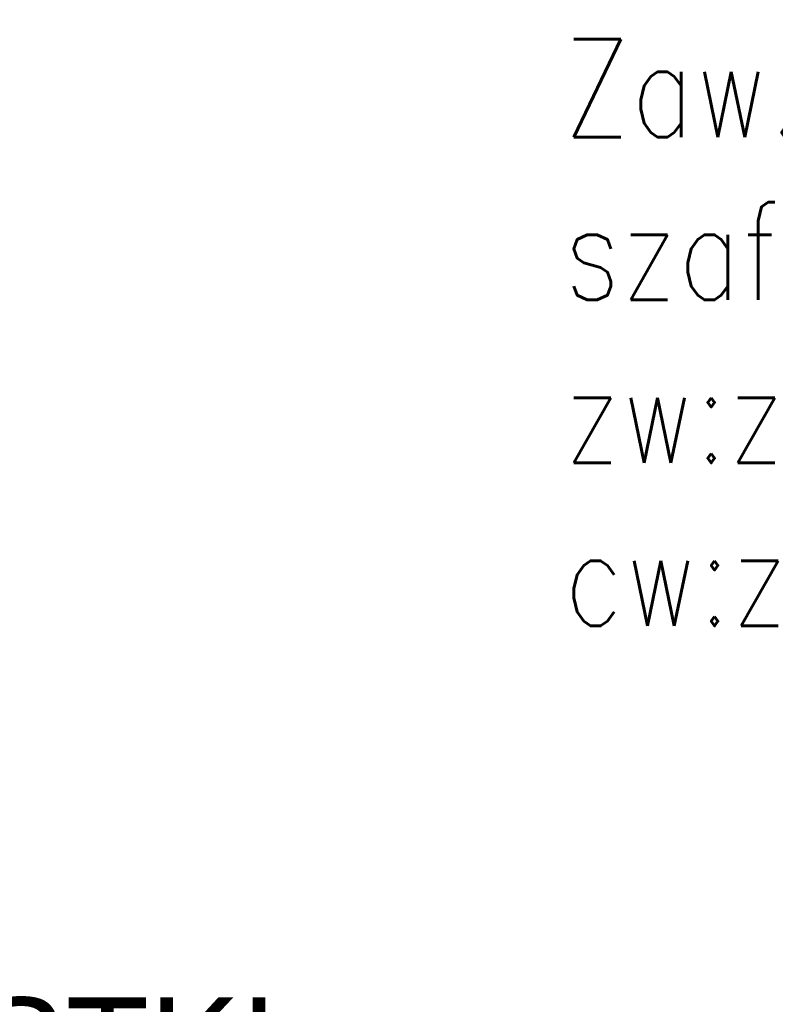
# Model space of a CAD drawing. Header units: millimetres. Extents: x 294088 to 335272, y 35511 to 100072.
# Tile 4 of 7: x 303884 to 305431, y 50125 to 52140. Entities that reach past the tile are written whole.
import ezdxf
from ezdxf import colors
from ezdxf.entities.mleader import LeaderData, LeaderLine
from ezdxf.math import Vec2, Vec3

# ---------------------------------------------------------------- set-up
doc = ezdxf.new("R2010")
doc.units = ezdxf.units.MM
doc.layers.add('__B_OPIS', color=10, linetype='Continuous', lineweight=25)
doc.layers.add('_B_OPIS', color=221, linetype='Continuous', lineweight=25)
doc.styles.add('STYL1', font='SIMPLEX.SHX', dxfattribs={"width": 0.8})

# ---------------------------------------------------------------- blocks, each defined once
blk = doc.blocks.new('_None')

msp = doc.modelspace()

# ---------------------------------------------------------------- leaders
at = {"layer": '__B_OPIS'}
ml = msp.add_multileader_mtext('Standard', dxfattribs=at)
ml.set_content('{\\f@Arial Unicode MS|b0|i0|c238|p0;\\W1;ZEWNĘTRZNE JEDNOSTKI \\PPOMPY CIEPŁA}', color=256, style='STYL1')
ml.set_leader_properties(color=256)
ml.set_arrow_properties(name='NONE')
ml.build(insert=Vec2(0, 0))
ml.multileader.update_dxf_attribs({"has_text_frame": 1, "text_left_attachment_type": 6, "text_right_attachment_type": 6, "text_top_attachment_type": 0, "text_bottom_attachment_type": 0, "dogleg_length": 0.1, "arrow_head_size": 100})
ctx = ml.context
ctx.base_point, ctx.char_height, ctx.arrow_head_size, ctx.landing_gap_size, ctx.plane_origin = Vec3(300757.3308804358, 49898.966317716, -7472.111019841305), 200, 100, 100, Vec3(338250.2831200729, 113530.0322993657, -7472.111019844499)
ctx.left_attachment, ctx.right_attachment, ctx.text_align_type, ctx.attachment_type = 6, 6, 2, 2
notes = []
notes.append((ctx, [(1, (1, 1, 0), (304512.6832678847, 49898.966317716, -7472.111019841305), (-1, 0), 0.1, [(1, [(307870.5788003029, 49654.73335350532, -7472.111019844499), (307870.5788003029, 49654.73335350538, -7472.111019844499)], 256, [])])]))
ctx.mtext.insert, ctx.mtext.alignment, ctx.mtext.line_spacing_factor, ctx.mtext.flow_direction = Vec3(304412.5832678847, 50138.966317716, -7472.111019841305), 3, 0.9, 5
at = {"layer": '_B_OPIS'}
ml = msp.add_multileader_mtext('Standard', dxfattribs=at)
ml.set_content('{\\Fsimplex.shx|c1;Zaw. odcinające w szafce zaworowej \\Pzw:zaw.odc.DN25\\Pcw:}zaw.odc.DN15', color=256, style='STYL1')
ml.set_leader_properties(color=256)
ml.build(insert=Vec2(0, 0))
ml.multileader.update_dxf_attribs({"has_text_frame": 1, "text_left_attachment_type": 2, "text_right_attachment_type": 2, "text_top_attachment_type": 0, "text_bottom_attachment_type": 0, "dogleg_length": 0.1, "arrow_head_size": 5})
ctx = ml.context
ctx.base_point, ctx.char_height, ctx.arrow_head_size, ctx.landing_gap_size, ctx.plane_origin, ctx.plane_x_axis, ctx.plane_y_axis = Vec3(304977.5197321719, 51499.52701519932), 200, 5, 20, Vec3(314812.4840922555, 53431.63689098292), Vec3(1, 9.797174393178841e-16), Vec3(-9.797174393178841e-16, 1)
ctx.left_attachment, ctx.right_attachment = 2, 2
notes.append((ctx, [(0, (1, 1, 0), (307543.3964109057, 51499.52701519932), (-1, -9.797174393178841e-16), 301.1147739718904, [(0, [(308720.7938248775, 51131.9386298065)], 256, [])])]))
ctx.mtext.insert, ctx.mtext.text_direction, ctx.mtext.rotation, ctx.mtext.width, ctx.mtext.flow_direction = Vec3(304997.5197321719, 52099.52701519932), Vec3(1, 9.797174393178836e-16), 9.797174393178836e-16, 2933.565495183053, 5
for ctx, leaders in notes:
    for number, flags, end, landing, length, lines in leaders:
        leader = LeaderData()
        leader.index, (leader.has_last_leader_line, leader.has_dogleg_vector, leader.attachment_direction) = number, flags
        leader.last_leader_point, leader.dogleg_vector, leader.dogleg_length = Vec3(end), Vec3(landing), length
        for number, points, colour, breaks in lines:
            line = LeaderLine()
            line.index, line.vertices, line.color, line.breaks = number, Vec3.list(points), colors.encode_raw_color(colour), breaks
            leader.lines.append(line)
        ctx.leaders.append(leader)

doc.saveas('drawing.dxf')
